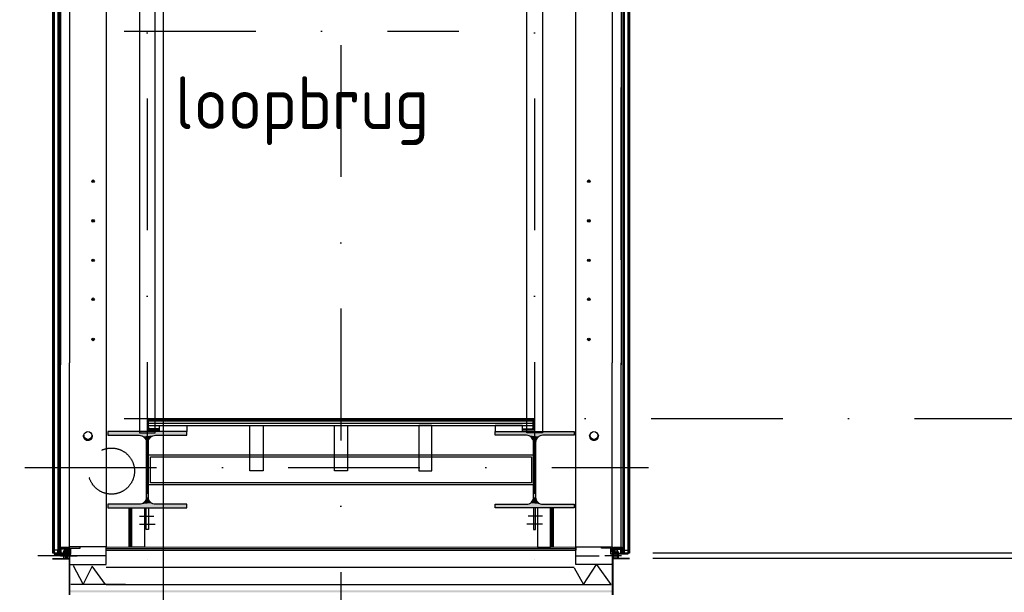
# Model space of a CAD drawing. Extents: x 45255 to 166574, y 102070 to 129901.
# Tile 6 of 21: x 70378 to 74115, y 112777 to 114950. Entities that reach past the tile are written whole.
import ezdxf
from ezdxf.enums import TextEntityAlignment as Align

# ---------------------------------------------------------------- set-up
doc = ezdxf.new("R2010")
doc.units = 0
doc.header["$LTSCALE"] = 1000
doc.header["$MEASUREMENT"] = 0
doc.linetypes.add('DASHDOT', pattern=[1, 0.5, -0.25, 0, -0.25])
doc.linetypes.add('HIDDEN', pattern=[0.375, 0.25, -0.125])
for name, color, linetype in [('B02', 7, 'CONTINUOUS'), ('B03', 7, 'CONTINUOUS'), ('B06', 7, 'CONTINUOUS')]:
    doc.layers.add(name, color=color, linetype=linetype)
doc.styles.add('TXT', font='isocp.shx')

# ---------------------------------------------------------------- blocks, each defined once
blk = doc.blocks.new('HEA300')
at = {"layer": 'B03', "color": 2, "linetype": 'Continuous'}
blk.add_lwpolyline([(150, -145), (-150, -145), (-150, -131), (-31, -131), (-25.72, -130.48), (-20.66, -128.94), (-16, -126.45), (-11.9, -123.09), (-8.54, -119), (-6.06, -114.33), (-4.52, -109.27), (-4, -104), (-4, 104), (-4.52, 109.27), (-6.06, 114.33), (-8.54, 119), (-11.9, 123.09), (-16, 126.45), (-20.66, 128.94), (-25.72, 130.48), (-31, 131), (-150, 131), (-150, 145), (150, 145), (150, 131), (31, 131), (25.74, 130.48), (20.68, 128.94), (16, 126.45), (11.92, 123.09), (8.56, 119), (6.06, 114.33), (4.52, 109.27), (4, 104), (4, -104), (4.52, -109.27), (6.06, -114.33), (8.56, -119), (11.92, -123.09), (16, -126.45), (20.68, -128.94), (25.74, -130.48), (31, -131), (150, -131)], close=True, dxfattribs=at)
for points in [[(-31, 131), (-150, 145), (150, 145)], [(-31, 131), (-150, 131), (-150, 145)], [(-31, 131), (150, 145), (150, 131)], [(-25.72, 130.48), (-31, 131), (16, 126.45)], [(-31, 131), (20.68, 128.94), (16, 126.45)], [(-31, 131), (25.74, 130.48), (20.68, 128.94)], [(-31, 131), (31, 131), (25.74, 130.48)], [(-31, 131), (150, 131), (31, 131)], [(-20.66, 128.94), (-25.72, 130.48), (11.92, 123.09)], [(-25.72, 130.48), (16, 126.45), (11.92, 123.09)], [(-16, 126.45), (-20.66, 128.94), (8.56, 119)], [(-20.66, 128.94), (11.92, 123.09), (8.56, 119)], [(-11.9, 123.09), (-16, 126.45), (6.06, 114.33)], [(-16, 126.45), (8.56, 119), (6.06, 114.33)], [(-8.54, 119), (-11.9, 123.09), (4, 104)], [(-11.9, 123.09), (4.52, 109.27), (4, 104)], [(-11.9, 123.09), (6.06, 114.33), (4.52, 109.27)], [(-6.06, 114.33), (-8.54, 119), (4, 104)], [(-4.52, 109.27), (-6.06, 114.33), (4, 104)], [(-4, 104), (-4.52, 109.27), (4, 104)], [(4, -104), (-4, -104), (-4, 104)], [(-4, 104), (4, 104), (4, -104)], [(11.92, -123.09), (-6.06, -114.33), (-4.52, -109.27)], [(11.92, -123.09), (-4.52, -109.27), (-4, -104)], [(4, -104), (4.52, -109.27), (-4, -104)], [(4.52, -109.27), (6.06, -114.33), (-4, -104)], [(6.06, -114.33), (8.56, -119), (-4, -104)], [(8.56, -119), (11.92, -123.09), (-4, -104)], [(150, -145), (-150, -131), (-31, -131)], [(150, -145), (-150, -145), (-150, -131)], [(150, -145), (-31, -131), (-25.72, -130.48)], [(150, -145), (-25.72, -130.48), (-20.66, -128.94)], [(150, -145), (-20.66, -128.94), (-16, -126.45)], [(25.74, -130.48), (-16, -126.45), (-11.9, -123.09)], [(25.74, -130.48), (31, -131), (-16, -126.45)], [(31, -131), (150, -145), (-16, -126.45)], [(20.68, -128.94), (-11.9, -123.09), (-8.54, -119)], [(20.68, -128.94), (25.74, -130.48), (-11.9, -123.09)], [(16, -126.45), (-8.54, -119), (-6.06, -114.33)], [(16, -126.45), (20.68, -128.94), (-8.54, -119)], [(11.92, -123.09), (16, -126.45), (-6.06, -114.33)], [(31, -131), (150, -131), (150, -145)]]:
    blk.add_solid(points, dxfattribs=at)
blk = doc.blocks.new('LL045')
at = {"layer": 'B03', "color": 2, "linetype": 'Continuous'}
blk.add_lwpolyline([(0, 0), (0, 45), (1.5, 45), (2.18, 44.92), (2.84, 44.72), (3.44, 44.4), (3.97, 43.96), (4.41, 43.44), (4.73, 42.84), (4.93, 42.18), (5, 41.5), (5, 12), (5.13, 10.62), (5.53, 9.32), (6.18, 8.1), (7.05, 7.04), (8.11, 6.18), (9.32, 5.52), (10.63, 5.12), (12, 5), (41.5, 5), (42.18, 4.92), (42.84, 4.72), (43.44, 4.4), (43.97, 3.96), (44.41, 3.44), (44.73, 2.84), (44.93, 2.18), (45, 1.5), (45, 0)], close=True, dxfattribs=at)
for points in [[(0, 0), (1.5, 45), (2.18, 44.92)], [(0, 0), (0, 45), (1.5, 45)], [(0, 0), (2.18, 44.92), (2.84, 44.72)], [(0, 0), (2.84, 44.72), (3.44, 44.4)], [(0, 0), (3.44, 44.4), (3.97, 43.96)], [(0, 0), (3.97, 43.96), (4.41, 43.44)], [(0, 0), (4.41, 43.44), (4.73, 42.84)], [(0, 0), (4.73, 42.84), (4.93, 42.18)], [(0, 0), (4.93, 42.18), (5, 41.5)], [(0, 0), (5, 41.5), (5, 12)], [(0, 0), (5, 12), (5.13, 10.62)], [(0, 0), (5.13, 10.62), (5.53, 9.32)], [(0, 0), (5.53, 9.32), (6.18, 8.1)], [(0, 0), (6.18, 8.1), (7.05, 7.04)], [(0, 0), (7.05, 7.04), (8.11, 6.18)], [(0, 0), (8.11, 6.18), (9.32, 5.52)], [(0, 0), (9.32, 5.52), (10.63, 5.12)], [(0, 0), (10.63, 5.12), (12, 5)], [(0, 0), (41.5, 5), (42.18, 4.92)], [(0, 0), (12, 5), (41.5, 5)], [(0, 0), (42.18, 4.92), (42.84, 4.72)], [(0, 0), (42.84, 4.72), (43.44, 4.4)], [(0, 0), (43.44, 4.4), (43.97, 3.96)], [(0, 0), (43.97, 3.96), (44.41, 3.44)], [(0, 0), (44.41, 3.44), (44.73, 2.84)], [(0, 0), (44.73, 2.84), (44.93, 2.18)], [(0, 0), (44.93, 2.18), (45, 1.5)], [(0, 0), (45, 1.5), (45, 0)]]:
    blk.add_solid(points, dxfattribs=at)
blk = doc.blocks.new('*X6')
at = {"layer": 'B03', "color": 5, "linetype": 'Continuous'}
for p, q in [((-15.7, -18.5), (-18.5, -21.3)), ((-12.8, -18.5), (-18.5, -24.2)), ((-12.5, -21), (-18.5, -27)), ((-18.5, -21.1), (-12.5, -27.1)), ((-12.5, -23.8), (-18.5, -29.8)), ((-18.5, -23.9), (-12.5, -29.9)), ((-12.5, -26.6), (-18.5, -32.6)), ((-18.5, -26.8), (-12.5, -32.8)), ((-12.5, -29.5), (-18.5, -35.5)), ((-18.5, -29.6), (-12.5, -35.6)), ((-12.5, -32.3), (-18.5, -38.3)), ((-18.5, -32.4), (-12.5, -38.4)), ((-18.5, -35.2), (-13.2, -40.5)), ((-18.3, -18.5), (-12.5, -24.3)), ((-12.5, -35.1), (-17.9, -40.5)), ((-15.4, -18.5), (-12.5, -21.4)), ((-12.6, -18.5), (-12.5, -18.6)), ((-18.5, -38.1), (-16.1, -40.5)), ((-12.5, -38), (-15, -40.5))]:
    blk.add_line(p, q, dxfattribs=at)
blk = doc.blocks.new('*X7')
at = {"layer": 'B03', "color": 5, "linetype": 'Continuous'}
for p, q in [((-15.7, -18.5), (-18.5, -21.3)), ((-12.8, -18.5), (-18.5, -24.2)), ((-12.5, -21), (-18.5, -27)), ((-18.5, -21.1), (-12.5, -27.1)), ((-12.5, -23.8), (-18.5, -29.8)), ((-18.5, -23.9), (-12.5, -29.9)), ((-12.5, -26.6), (-18.5, -32.6)), ((-18.5, -26.8), (-12.5, -32.8)), ((-12.5, -29.5), (-18.5, -35.5)), ((-18.5, -29.6), (-12.5, -35.6)), ((-12.5, -32.3), (-18.5, -38.3)), ((-18.5, -32.4), (-12.5, -38.4)), ((-18.5, -35.2), (-13.2, -40.5)), ((-18.3, -18.5), (-12.5, -24.3)), ((-12.5, -35.1), (-17.9, -40.5)), ((-15.4, -18.5), (-12.5, -21.4)), ((-12.6, -18.5), (-12.5, -18.6)), ((-18.5, -38.1), (-16.1, -40.5)), ((-12.5, -38), (-15, -40.5))]:
    blk.add_line(p, q, dxfattribs=at)
blk = doc.blocks.new('*X8')
at = {"layer": 'B03', "color": 5, "linetype": 'Continuous'}
for p, q in [((-15.7, -18.5), (-18.5, -21.3)), ((-12.8, -18.5), (-18.5, -24.2)), ((-12.5, -21), (-18.5, -27)), ((-18.5, -21.1), (-12.5, -27.1)), ((-12.5, -23.8), (-18.5, -29.8)), ((-18.5, -23.9), (-12.5, -29.9)), ((-12.5, -26.6), (-18.5, -32.6)), ((-18.5, -26.8), (-12.5, -32.8)), ((-12.5, -29.5), (-18.5, -35.5)), ((-18.5, -29.6), (-12.5, -35.6)), ((-12.5, -32.3), (-18.5, -38.3)), ((-18.5, -32.4), (-12.5, -38.4)), ((-18.5, -35.2), (-13.2, -40.5)), ((-18.3, -18.5), (-12.5, -24.3)), ((-12.5, -35.1), (-17.9, -40.5)), ((-15.4, -18.5), (-12.5, -21.4)), ((-12.6, -18.5), (-12.5, -18.6)), ((-18.5, -38.1), (-16.1, -40.5)), ((-12.5, -38), (-15, -40.5))]:
    blk.add_line(p, q, dxfattribs=at)
blk = doc.blocks.new('*X9')
at = {"layer": 'B03', "color": 5, "linetype": 'Continuous'}
for p, q in [((-15.7, -18.5), (-18.5, -21.3)), ((-12.8, -18.5), (-18.5, -24.2)), ((-12.5, -21), (-18.5, -27)), ((-18.5, -21.1), (-12.5, -27.1)), ((-12.5, -23.8), (-18.5, -29.8)), ((-18.5, -23.9), (-12.5, -29.9)), ((-12.5, -26.6), (-18.5, -32.6)), ((-18.5, -26.8), (-12.5, -32.8)), ((-12.5, -29.5), (-18.5, -35.5)), ((-18.5, -29.6), (-12.5, -35.6)), ((-12.5, -32.3), (-18.5, -38.3)), ((-18.5, -32.4), (-12.5, -38.4)), ((-18.5, -35.2), (-13.2, -40.5)), ((-18.3, -18.5), (-12.5, -24.3)), ((-12.5, -35.1), (-17.9, -40.5)), ((-15.4, -18.5), (-12.5, -21.4)), ((-12.6, -18.5), (-12.5, -18.6)), ((-18.5, -38.1), (-16.1, -40.5)), ((-12.5, -38), (-15, -40.5))]:
    blk.add_line(p, q, dxfattribs=at)
blk = doc.blocks.new('*X10')
at = {"layer": 'B03', "color": 5, "linetype": 'Continuous'}
for p, q in [((-17.8, -23.5), (-18.5, -24.2)), ((-15, -23.5), (-18.5, -27)), ((-18.5, -23.9), (-13.5, -28.9)), ((-13.5, -24.8), (-18.5, -29.8)), ((-18.5, -26.8), (-13.5, -31.8)), ((-13.5, -27.6), (-18.5, -32.6)), ((-18.5, -29.6), (-13.5, -34.6)), ((-13.5, -30.5), (-18.5, -35.5)), ((-18.5, -32.4), (-13.5, -37.4)), ((-13.5, -33.3), (-18.5, -38.3)), ((-18.5, -35.2), (-13.5, -40.2)), ((-13.5, -36.1), (-17.9, -40.5)), ((-16.1, -23.5), (-13.5, -26.1)), ((-18.5, -38.1), (-16.1, -40.5)), ((-13.5, -39), (-15, -40.5))]:
    blk.add_line(p, q, dxfattribs=at)
blk = doc.blocks.new('*M5')
at = {"layer": 'B03', "color": 1, "linetype": 'Continuous'}
for p, q in [((13, 11), (-20, 11)), ((13, 9), (-20, 9)), ((13, 6.8), (-12, 6.8)), ((13, 4.8), (-12, 4.8))]:
    blk.add_line(p, q, dxfattribs=at)
at = {"layer": 'B03', "color": 7, "linetype": 'Continuous'}
for p, q in [((-20, 11), (-20, 9)), ((13, 11), (13, 9)), ((-12, -11), (-14, -11)), ((10, -4), (10, -6))]:
    blk.add_line(p, q, dxfattribs=at)
at = {"layer": 'B03', "color": 5, "linetype": 'Continuous'}
for points in [[(-20, -11), (-14, -11), (-14, 11), (-20, 11)], [(-20, -11), (-14, -11), (-14, 11), (-20, 11)], [(-20, -11), (-14, -11), (-14, 11), (-20, 11)], [(-20, -11), (-14, -11), (-14, 11), (-20, 11)], [(15, -6), (20, -6), (20, 11), (15, 11)]]:
    blk.add_lwpolyline(points, close=True, dxfattribs=at)
at = {"layer": 'B03', "color": 1, "linetype": 'Continuous'}
for points in [[(-14, -11), (-14, 11), (15, 11), (15, -6), (10, -6)], [(-12, -11), (-12, 9), (13, 9), (13, -4), (10, -4)]]:
    blk.add_lwpolyline(points, dxfattribs=at)
at = {"layer": 'B03', "color": 5, "linetype": 'Continuous'}
for name, p in [('*X6', (-1.5, 29.5)), ('*X7', (-1.5, 29.5)), ('*X8', (-1.5, 29.5)), ('*X9', (-1.5, 29.5)), ('*X10', (33.5, 34.5))]:
    blk.add_blockref(name, p, dxfattribs=at)
blk = doc.blocks.new('*X12')
at = {"layer": 'B03', "color": 5, "linetype": 'Continuous'}
for p, q in [((18.3, -18.5), (12.5, -24.3)), ((15.4, -18.5), (12.5, -21.4)), ((12.6, -18.5), (12.5, -18.6)), ((12.5, -21), (18.5, -27)), ((18.5, -21.1), (12.5, -27.1)), ((12.5, -23.8), (18.5, -29.8)), ((18.5, -23.9), (12.5, -29.9)), ((12.5, -26.6), (18.5, -32.6)), ((18.5, -26.8), (12.5, -32.8)), ((12.5, -29.5), (18.5, -35.5)), ((18.5, -29.6), (12.5, -35.6)), ((12.5, -32.3), (18.5, -38.3)), ((18.5, -32.4), (12.5, -38.4)), ((12.5, -35.1), (17.9, -40.5)), ((12.8, -18.5), (18.5, -24.2)), ((18.5, -35.2), (13.2, -40.5)), ((15.7, -18.5), (18.5, -21.3)), ((12.5, -38), (15, -40.5)), ((18.5, -38.1), (16.1, -40.5))]:
    blk.add_line(p, q, dxfattribs=at)
blk = doc.blocks.new('*X13')
at = {"layer": 'B03', "color": 5, "linetype": 'Continuous'}
for p, q in [((18.3, -18.5), (12.5, -24.3)), ((15.4, -18.5), (12.5, -21.4)), ((12.6, -18.5), (12.5, -18.6)), ((12.5, -21), (18.5, -27)), ((18.5, -21.1), (12.5, -27.1)), ((12.5, -23.8), (18.5, -29.8)), ((18.5, -23.9), (12.5, -29.9)), ((12.5, -26.6), (18.5, -32.6)), ((18.5, -26.8), (12.5, -32.8)), ((12.5, -29.5), (18.5, -35.5)), ((18.5, -29.6), (12.5, -35.6)), ((12.5, -32.3), (18.5, -38.3)), ((18.5, -32.4), (12.5, -38.4)), ((12.5, -35.1), (17.9, -40.5)), ((12.8, -18.5), (18.5, -24.2)), ((18.5, -35.2), (13.2, -40.5)), ((15.7, -18.5), (18.5, -21.3)), ((12.5, -38), (15, -40.5)), ((18.5, -38.1), (16.1, -40.5))]:
    blk.add_line(p, q, dxfattribs=at)
blk = doc.blocks.new('*X14')
at = {"layer": 'B03', "color": 5, "linetype": 'Continuous'}
for p, q in [((18.3, -18.5), (12.5, -24.3)), ((15.4, -18.5), (12.5, -21.4)), ((12.6, -18.5), (12.5, -18.6)), ((12.5, -21), (18.5, -27)), ((18.5, -21.1), (12.5, -27.1)), ((12.5, -23.8), (18.5, -29.8)), ((18.5, -23.9), (12.5, -29.9)), ((12.5, -26.6), (18.5, -32.6)), ((18.5, -26.8), (12.5, -32.8)), ((12.5, -29.5), (18.5, -35.5)), ((18.5, -29.6), (12.5, -35.6)), ((12.5, -32.3), (18.5, -38.3)), ((18.5, -32.4), (12.5, -38.4)), ((12.5, -35.1), (17.9, -40.5)), ((12.8, -18.5), (18.5, -24.2)), ((18.5, -35.2), (13.2, -40.5)), ((15.7, -18.5), (18.5, -21.3)), ((12.5, -38), (15, -40.5)), ((18.5, -38.1), (16.1, -40.5))]:
    blk.add_line(p, q, dxfattribs=at)
blk = doc.blocks.new('*X15')
at = {"layer": 'B03', "color": 5, "linetype": 'Continuous'}
for p, q in [((18.3, -18.5), (12.5, -24.3)), ((15.4, -18.5), (12.5, -21.4)), ((12.6, -18.5), (12.5, -18.6)), ((12.5, -21), (18.5, -27)), ((18.5, -21.1), (12.5, -27.1)), ((12.5, -23.8), (18.5, -29.8)), ((18.5, -23.9), (12.5, -29.9)), ((12.5, -26.6), (18.5, -32.6)), ((18.5, -26.8), (12.5, -32.8)), ((12.5, -29.5), (18.5, -35.5)), ((18.5, -29.6), (12.5, -35.6)), ((12.5, -32.3), (18.5, -38.3)), ((18.5, -32.4), (12.5, -38.4)), ((12.5, -35.1), (17.9, -40.5)), ((12.8, -18.5), (18.5, -24.2)), ((18.5, -35.2), (13.2, -40.5)), ((15.7, -18.5), (18.5, -21.3)), ((12.5, -38), (15, -40.5)), ((18.5, -38.1), (16.1, -40.5))]:
    blk.add_line(p, q, dxfattribs=at)
blk = doc.blocks.new('*X16')
at = {"layer": 'B03', "color": 5, "linetype": 'Continuous'}
for p, q in [((16.1, -23.5), (13.5, -26.1)), ((18.5, -23.9), (13.5, -28.9)), ((13.5, -24.8), (18.5, -29.8)), ((18.5, -26.8), (13.5, -31.8)), ((13.5, -27.6), (18.5, -32.6)), ((18.5, -29.6), (13.5, -34.6)), ((13.5, -30.5), (18.5, -35.5)), ((18.5, -32.4), (13.5, -37.4)), ((13.5, -33.3), (18.5, -38.3)), ((18.5, -35.2), (13.5, -40.2)), ((13.5, -36.1), (17.9, -40.5)), ((15, -23.5), (18.5, -27)), ((17.8, -23.5), (18.5, -24.2)), ((13.5, -39), (15, -40.5)), ((18.5, -38.1), (16.1, -40.5))]:
    blk.add_line(p, q, dxfattribs=at)
blk = doc.blocks.new('*M11')
at = {"layer": 'B03', "color": 1, "linetype": 'Continuous'}
for p, q in [((-13, 11), (20, 11)), ((-13, 9), (20, 9)), ((-13, 6.8), (12, 6.8)), ((-13, 4.8), (12, 4.8))]:
    blk.add_line(p, q, dxfattribs=at)
at = {"layer": 'B03', "color": 7, "linetype": 'Continuous'}
for p, q in [((-13, 11), (-13, 9)), ((20, 11), (20, 9)), ((-10, -4), (-10, -6)), ((12, -11), (14, -11))]:
    blk.add_line(p, q, dxfattribs=at)
at = {"layer": 'B03', "color": 5, "linetype": 'Continuous'}
for points in [[(-15, -6), (-20, -6), (-20, 11), (-15, 11)], [(20, -11), (14, -11), (14, 11), (20, 11)], [(20, -11), (14, -11), (14, 11), (20, 11)], [(20, -11), (14, -11), (14, 11), (20, 11)], [(20, -11), (14, -11), (14, 11), (20, 11)]]:
    blk.add_lwpolyline(points, close=True, dxfattribs=at)
at = {"layer": 'B03', "color": 1, "linetype": 'Continuous'}
for points in [[(14, -11), (14, 11), (-15, 11), (-15, -6), (-10, -6)], [(12, -11), (12, 9), (-13, 9), (-13, -4), (-10, -4)]]:
    blk.add_lwpolyline(points, dxfattribs=at)
at = {"layer": 'B03', "color": 5, "linetype": 'Continuous'}
for name, p in [('*X16', (-33.5, 34.5)), ('*X12', (1.5, 29.5)), ('*X13', (1.5, 29.5)), ('*X14', (1.5, 29.5)), ('*X15', (1.5, 29.5))]:
    blk.add_blockref(name, p, dxfattribs=at)

msp = doc.modelspace()

# ---------------------------------------------------------------- linework, layer by layer
at = {"layer": 'B02', "color": 8, "linetype": 'Continuous'}
msp.add_line((70922.5, 127015.9), (70922.5, 102620.6), dxfattribs=at)
at = {"layer": 'B02', "color": 8, "linetype": 'DASHDOT'}
for p, q in [((48772, 114907), (72045, 114907)), ((48772, 113437), (153552.6, 113437))]:
    msp.add_line(p, q, dxfattribs=at)
at = {"layer": 'B03', "color": 8, "linetype": 'DASHDOT'}
for p, q in [((71597.4, 116854), (71597.4, 112327)), ((70862.4, 116651.1), (70862.4, 112692.1)), ((72332.4, 116651.1), (72332.4, 112692.1)), ((70397.4, 113250.1), (72765.4, 113250.1)), ((70833, 113066), (70887, 113066)), ((72361.9, 113066), (72307.9, 113066)), ((70833, 113036), (70892, 113036)), ((72361.9, 113036), (72302.9, 113036)), ((70705.2, 112915.5), (70446.8, 112915.5)), ((70532.7, 112915.5), (70595.7, 112915.5)), ((72489.7, 112915.5), (72578.1, 112915.5)), ((72662.2, 112915.5), (72599.2, 112915.5))]:
    msp.add_line(p, q, dxfattribs=at)
at = {"layer": 'B03', "color": 8, "linetype": 'Continuous'}
for p, q in [((70706.6, 116275), (70706.6, 113599.2)), ((72488.3, 116275), (72488.3, 113599.2)), ((70502.4, 115698.5), (70502.4, 112927.2)), ((70505.4, 115698.5), (70505.4, 112927.2)), ((70508.4, 115698.5), (70508.4, 112927.2)), ((70522.4, 115698.5), (70522.4, 112925.5)), ((70524.9, 115698.5), (70524.9, 112925.5)), ((70527.4, 115698.5), (70527.4, 112925.5)), ((70533.4, 115675), (70533.4, 113640.8)), ((70567.4, 115675), (70567.4, 113648.3)), ((72627.4, 115675), (72627.4, 113648.3)), ((72661.4, 115675), (72661.4, 113640.8)), ((72667.4, 115698.5), (72667.4, 114015)), ((72669.9, 115698.5), (72669.9, 114015)), ((72672.4, 115698.5), (72672.4, 114015)), ((72686.4, 115698.5), (72686.4, 114015)), ((72689.4, 115698.5), (72689.4, 114015)), ((72692.4, 115698.5), (72692.4, 114015)), ((70533.4, 113994.4), (70533.4, 114692.8)), ((72661.4, 114038.4), (72661.4, 114692.8)), ((72667.4, 114119), (72667.4, 112925.5)), ((72669.9, 114119), (72669.9, 112925.5)), ((72672.4, 114119), (72672.4, 112925.5)), ((72686.4, 114119), (72686.4, 112925.5)), ((72689.4, 114119), (72689.4, 112925.5)), ((72692.4, 114119), (72692.4, 112925.5)), ((70533.4, 112948.9), (70533.4, 113648.3)), ((70567.4, 112948.9), (70567.4, 113648.3)), ((70706.6, 113655.4), (70706.6, 112949)), ((72488.2, 113655.4), (72488.2, 112949)), ((72627.4, 112948.9), (72627.4, 113648.3)), ((72661.4, 112948.9), (72661.4, 113648.3)), ((70867.4, 113434), (72327.4, 113434)), ((70867.4, 113428), (70867.4, 113434)), ((70867.4, 113431), (72327.4, 113431)), ((70867.4, 113428), (72327.4, 113428)), ((70867.4, 113428), (72327.4, 113428)), ((70867.4, 113410), (70867.4, 113428)), ((70870, 113434), (70942, 113434)), ((72327.4, 113428), (72327.4, 113434)), ((72327.4, 113410), (72327.4, 113428)), ((70867.4, 113419), (72327.4, 113419)), ((70867.4, 113410), (72327.4, 113410)), ((70619.1, 113373), (70621.1, 113373)), ((70653, 113373), (70655, 113373)), ((72541.9, 113373), (72539.9, 113373)), ((72575.8, 113373), (72573.8, 113373)), ((70792.4, 113097), (70792.4, 112949)), ((70797.2, 113097), (70797.2, 112949)), ((70801.9, 113097), (70801.9, 112949)), ((72393, 113097), (72393, 112949)), ((72397.7, 113097), (72397.7, 112949)), ((72402.5, 113097), (72402.5, 112949)), ((70544.7, 112930.5), (70550.7, 112939.5)), ((70706.6, 112949), (72490.3, 112948.8)), ((70706.6, 112937), (70706.6, 112949)), ((70706.6, 112943), (72490.3, 112942.8)), ((72490.3, 112936.8), (72490.3, 112948.8)), ((72650.2, 112930.5), (72644.2, 112939.5)), ((70502.4, 112927.2), (70508.4, 112927.2)), ((70522.4, 112925.5), (70527.4, 112925.5)), ((70706.4, 112937), (72482.4, 112937)), ((70706.6, 112937), (72490.3, 112936.8)), ((72672.4, 112925.5), (72667.4, 112925.5)), ((72692.4, 112925.5), (72686.4, 112925.5)), ((72781.7, 112927.1), (108865, 112927.1)), ((72781.7, 112907.1), (108865, 112907.1)), ((72784.3, 112907.1), (108901, 112907.1)), ((70619, 112807.8), (70582, 112877.8)), ((70653, 112875.8), (70619, 112807.8)), ((70703.6, 112807), (70653, 112875.8)), ((70706.4, 112872), (72482.4, 112872)), ((70780.2, 112807), (70572, 112807)), ((70706.4, 112807), (72482.4, 112807)), ((72463.9, 112807), (72622.5, 112807))]:
    msp.add_line(p, q, dxfattribs=at)
for points in [[(70892.4, 116067), (70832.4, 116067), (70832.4, 113381.9), (70892.4, 113381.9)], [(72302.4, 116067), (72362.4, 116067), (72362.4, 113381.9), (72302.4, 113381.9)], [(70867.4, 113437), (72327.4, 113437), (72327.4, 113434), (70867.4, 113434)], [(70908.6, 113410), (71012.4, 113410), (71012.4, 113387), (70908.6, 113387)], [(71251.9, 113410), (71301.9, 113410), (71301.9, 113237.9), (71251.9, 113237.9)], [(71572.4, 113410), (71622.4, 113410), (71622.4, 113237.9), (71572.4, 113237.9)], [(71943, 113410), (71893, 113410), (71893, 113237.9), (71943, 113237.9)], [(72286.2, 113410), (72182.4, 113410), (72182.4, 113387), (72286.2, 113387)], [(70866.4, 113299), (72328.4, 113299), (72328.4, 113185), (70866.4, 113185)], [(70874.4, 113291), (72320.4, 113291), (72320.4, 113193), (70874.4, 113193)], [(70801.9, 113097), (70851.9, 113097), (70851.9, 112948.9), (70801.9, 112948.9)], [(70858.4, 113097), (70866.4, 113097), (70866.4, 113015), (70858.4, 113015)], [(72336.4, 113097), (72328.4, 113097), (72328.4, 113015), (72336.4, 113015)], [(72393, 113097), (72343, 113097), (72343, 112948.9), (72393, 112948.9)], [(70508.4, 112925.5), (70522.4, 112925.5), (70522.4, 112937.5), (70508.4, 112937.5)], [(70508.4, 112925.5), (70522.4, 112925.5), (70522.4, 112937.5), (70508.4, 112937.5)], [(70556.7, 112939.5), (70550.7, 112939.5), (70550.7, 112905.5), (70556.7, 112905.5)], [(70567.4, 112949), (70567.4, 112882), (70706.4, 112882), (70706.4, 112949)], [(72627.4, 112949), (72627.4, 112882), (72488.4, 112882), (72488.4, 112949)], [(72638.2, 112939.5), (72644.2, 112939.5), (72644.2, 112905.5), (72638.2, 112905.5)], [(72686.4, 112925.5), (72672.4, 112925.5), (72672.4, 112937.5), (72686.4, 112937.5)], [(72686.4, 112925.5), (72672.4, 112925.5), (72672.4, 112937.5), (72686.4, 112937.5)], [(70562.4, 112930.5), (70544.7, 112930.5), (70544.7, 112905.5), (70562.4, 112905.5)], [(72632.4, 112930.5), (72650.2, 112930.5), (72650.2, 112905.5), (72632.4, 112905.5)]]:
    msp.add_lwpolyline(points, close=True, dxfattribs=at)
at = {"layer": 'B03', "color": 8, "linetype": 'HIDDEN'}
for points in [[(70508.4, 112921.2), (70572.4, 112921.2), (70572.4, 112944), (70608.1, 112944), (70608.1, 112949), (70567.4, 112949), (70567.4, 112925.5), (70508.4, 112925.5)], [(72686.4, 112921.2), (72622.4, 112921.2), (72622.4, 112944), (72586.8, 112944), (72586.8, 112949), (72627.4, 112949), (72627.4, 112925.5), (72686.4, 112925.5)]]:
    msp.add_lwpolyline(points, close=True, dxfattribs=at)
at = {"layer": 'B03', "color": 8, "linetype": 'Continuous'}
for points in [[(70502.4, 112905.5), (70567.4, 112905.5), (70567.4, 112767)], [(70502.4, 112903.5), (70565.4, 112903.5), (70565.4, 112767)], [(72692.4, 112905.5), (72627.4, 112905.5), (72627.5, 112767)], [(72692.4, 112903.5), (72629.4, 112903.5), (72629.5, 112767)], [(72482.4, 112870.1), (72518.3, 112807), (72567.8, 112882), (72621.5, 112807)]]:
    msp.add_lwpolyline(points, dxfattribs=at)
for centre, radius in [((70656.6, 114337), 5), ((70656.6, 114337), 2), ((70656.6, 114337), 2), ((70656.6, 114337), 2), ((72538.3, 114337), 5), ((72538.3, 114337), 2), ((72538.3, 114337), 2), ((72538.3, 114337), 2), ((70656.6, 114187), 5), ((70656.6, 114187), 2), ((72538.3, 114187), 5), ((72538.3, 114187), 2), ((70656.6, 114037), 5), ((70656.6, 114037), 2), ((72538.3, 114037), 5), ((72538.3, 114037), 2), ((70656.6, 113889), 5), ((70656.6, 113887), 2), ((72538.3, 113889), 5), ((72538.3, 113887), 2), ((70656.6, 113737), 5), ((70656.6, 113737), 2), ((72538.3, 113737), 5), ((72538.3, 113737), 2), ((70637, 113372), 15), ((72557.9, 113372), 15)]:
    msp.add_circle(centre, radius, dxfattribs=at)
at = {"layer": 'B03', "color": 8, "linetype": 'HIDDEN'}
msp.add_circle((70726.4, 113237), 87.5, dxfattribs=at)
at = {"layer": 'B03', "color": 8, "linetype": 'Continuous'}
for centre, radius, start, end in [((70637, 113372), 18, 176.779, 3.1847), ((70637, 113372), 16, 176.398, 3.1847), ((72557.9, 113372), 18, 176.8153, 3.221), ((72557.9, 113372), 16, 176.8153, 3.602)]:
    msp.add_arc(centre, radius, start, end, dxfattribs=at)
msp.add_solid([(72629.5, 112785), (72629.5, 112777), (70569.4, 112785), (70569.4, 112777)], dxfattribs=at)

# ---------------------------------------------------------------- block references
at = {"layer": 'B03', "color": 8, "linetype": 'Continuous', "yscale": -1, "rotation": 90}
msp.add_blockref('LL045', (70862.4, 113392.2), dxfattribs=at)
msp.add_blockref('LL045', (70862.4, 113392.2), dxfattribs=at)
at = {"layer": 'B03', "color": 8, "linetype": 'Continuous'}
for name, p, rotation in [('LL045', (72332.4, 113392.2), 90), ('LL045', (72332.4, 113392.2), 90), ('HEA300', (72332.4, 113242), 180)]:
    msp.add_blockref(name, p, dxfattribs=dict(at, rotation=rotation))
at = {"layer": 'B03', "color": 8, "linetype": 'Continuous', "yscale": -1}
msp.add_blockref('HEA300', (70862.4, 113242), dxfattribs=at)
at = {"layer": 'B03', "color": 8, "linetype": 'Continuous'}
for name, p in [('*M5', (70547.4, 112936.5)), ('*M11', (72647.4, 112936.5))]:
    msp.add_blockref(name, p, dxfattribs=at)

# ---------------------------------------------------------------- texts
at = {"layer": 'B06', "color": 7, "linetype": 'Continuous', "style": 'TXT'}
msp.add_text('loopbrug', height=200, dxfattribs=at).set_placement((70968, 114735), align=Align.TOP_LEFT)

doc.saveas('drawing.dxf')
